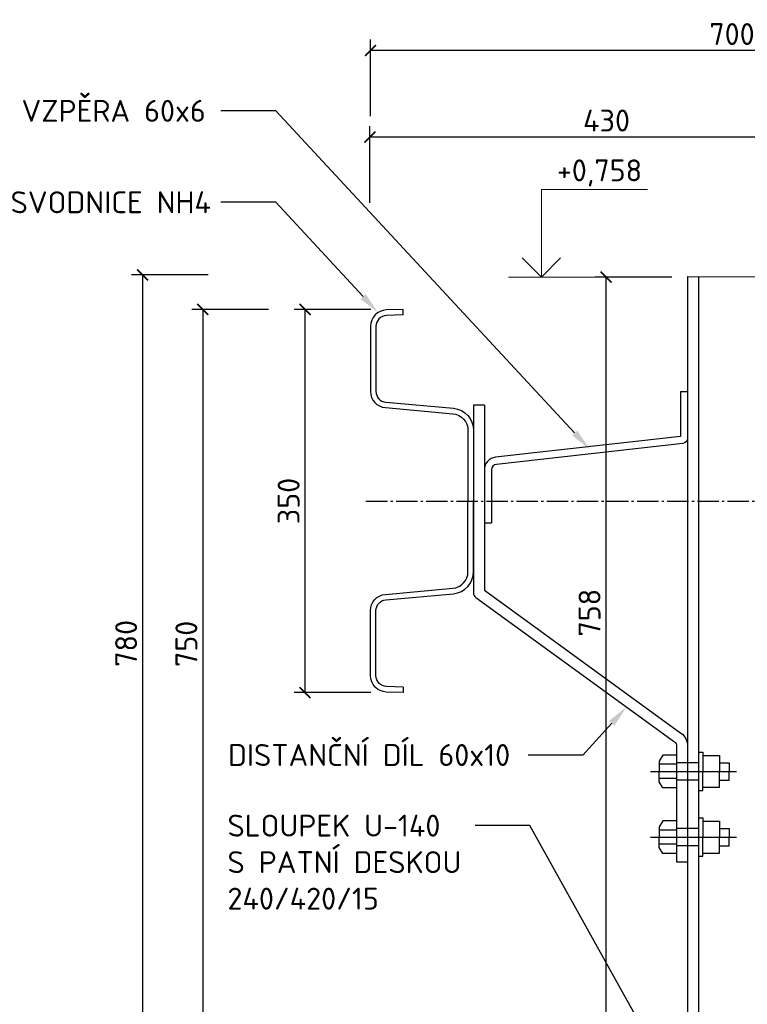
# Model space of a CAD drawing. Header units: millimetres. Extents: x -385852 to 238709, y -99680 to 201840.
# Tile 121 of 176: x 18542 to 19206, y -58884 to -57985. Entities that reach past the tile are written whole.
import ezdxf
from ezdxf import colors
from ezdxf.entities.mleader import LeaderData, LeaderLine
from ezdxf.enums import TextEntityAlignment as Align
from ezdxf.math import Vec2, Vec3

# ---------------------------------------------------------------- set-up
doc = ezdxf.new("R2010")
doc.units = ezdxf.units.MM
doc.linetypes.add('AM_DIN_G_W050', pattern=[13.75, 9.75, -1.5, 1, -1.5])
doc.layers.get('0').update_dxf_attribs({"color": 4})
doc.layers.get('Defpoints').update_dxf_attribs({"color": 8})
doc.layers.add('_____detaily', color=1, linetype='Continuous')
doc.layers.add('_____detaily @ 10', color=1, linetype='Continuous')
doc.styles.add('A99_kota', font='isocpeur.ttf', dxfattribs={"height": 2})
doc.styles.add('A99_popis', font='isocpeur.ttf')
doc.styles.get("Standard").update_dxf_attribs({"font": 'isocpeur.ttf', "height": 20})
doc.dimstyles.new('detaily_10', dxfattribs={"dimtxt": 20, "dimasz": 10, "dimexe": 10, "dimexo": 10, "dimgap": 5, "dimtad": 1, "dimdec": 0, "dimtxsty": 'Standard', "dimblk": 'ARCHTICK', "dimcen": 3, "dimazin": 0, "dimtfac": 1, "dimtdec": 0, "dimtmove": 0, "dimatfit": 0, "dimfxl": 0, "dimarcsym": 0})

# ---------------------------------------------------------------- blocks, each defined once
blk = doc.blocks.new('_ArchTick')
at = {"color": 0, "linetype": 'ByBlock', "const_width": 0.15}
blk.add_lwpolyline([(-0.5, -0.5), (0.5, 0.5)], dxfattribs=at)
blk = doc.blocks.new('*D267')
at = {"layer": '_____detaily', "color": 0, "linetype": 'Continuous', "lineweight": -2, "transparency": 16777216}
for p, q in [((18862.5, -58073), (18862.5, -58003)), ((19562.5, -58073), (19562.5, -58003)), ((19562.5, -58013), (18862.5, -58013))]:
    blk.add_line(p, q, dxfattribs=at)
at = {"layer": 'Defpoints', "color": 0, "linetype": 'Continuous', "lineweight": 5, "transparency": 16777216}
for p in [(18862.5, -58013), (18862.5, -58340.83), (19562.5, -58340.83)]:
    blk.add_point(p, dxfattribs=at)
at = {"layer": '_____detaily', "color": 0, "linetype": 'Continuous', "lineweight": -2, "transparency": 16777216, "xscale": 10, "yscale": 10, "zscale": 10, "rotation": 180}
blk.add_blockref('_ArchTick', (18862.5, -58013), dxfattribs=at)
at = {"layer": '_____detaily', "color": 0, "linetype": 'Continuous', "lineweight": -2, "transparency": 16777216, "xscale": 10, "yscale": 10, "zscale": 10}
blk.add_blockref('_ArchTick', (19562.5, -58013), dxfattribs=at)
at = {"layer": '_____detaily', "color": 0, "linetype": 'Continuous', "lineweight": 9, "transparency": 16777216, "insert": (19192.5, -57998), "char_height": 20, "attachment_point": 5}
blk.add_mtext('700', dxfattribs=at)
blk = doc.blocks.new('*D268')
at = {"layer": '_____detaily', "color": 0, "linetype": 'Continuous', "lineweight": -2, "transparency": 16777216}
for p, q in [((18714.5, -58218), (18644.5, -58218)), ((18654.5, -58218), (18654.5, -58998)), ((18714.5, -58998), (18644.5, -58998))]:
    blk.add_line(p, q, dxfattribs=at)
at = {"layer": 'Defpoints', "color": 0, "linetype": 'Continuous', "lineweight": 5, "transparency": 16777216}
for p in [(19131.5, -58218), (18654.5, -58998), (19131.5, -58998)]:
    blk.add_point(p, dxfattribs=at)
at = {"layer": '_____detaily', "color": 0, "linetype": 'Continuous', "lineweight": -2, "transparency": 16777216, "xscale": 10, "yscale": 10, "zscale": 10}
for p, rotation in [((18654.5, -58218), 90), ((18654.5, -58998), 270)]:
    blk.add_blockref('_ArchTick', p, dxfattribs=dict(at, rotation=rotation))
at = {"layer": '_____detaily', "color": 0, "linetype": 'Continuous', "lineweight": 5, "transparency": 16777216, "insert": (18639.5, -58554.5), "char_height": 20, "attachment_point": 5, "rotation": 90}
blk.add_mtext('780', dxfattribs=at)
blk = doc.blocks.new('*D269')
at = {"layer": '_____detaily', "color": 0, "linetype": 'Continuous', "lineweight": -2, "transparency": 16777216}
for p, q in [((18862.8, -58249.5), (18792.8, -58249.5)), ((18802.8, -58599.5), (18802.8, -58249.5)), ((18862.8, -58599.5), (18792.8, -58599.5))]:
    blk.add_line(p, q, dxfattribs=at)
at = {"layer": 'Defpoints', "color": 0, "linetype": 'Continuous', "lineweight": 5, "transparency": 16777216}
for p in [(18802.8, -58249.5), (18892.5, -58249.5), (18892, -58599.5)]:
    blk.add_point(p, dxfattribs=at)
at = {"layer": '_____detaily', "color": 0, "linetype": 'Continuous', "lineweight": -2, "transparency": 16777216, "xscale": 10, "yscale": 10, "zscale": 10}
for p, rotation in [((18802.8, -58249.5), 90), ((18802.8, -58599.5), 270)]:
    blk.add_blockref('_ArchTick', p, dxfattribs=dict(at, rotation=rotation))
at = {"layer": '_____detaily', "color": 0, "linetype": 'Continuous', "lineweight": 9, "transparency": 16777216, "insert": (18787.8, -58424.5), "char_height": 20, "attachment_point": 5, "rotation": 90}
blk.add_mtext('350', dxfattribs=at)
blk = doc.blocks.new('*D271')
at = {"layer": '_____detaily', "color": 0, "linetype": 'Continuous', "lineweight": -2, "transparency": 16777216}
for p, q in [((18862, -58152), (18862, -58082)), ((19292, -58152), (19292, -58082)), ((18862, -58092), (19292, -58092))]:
    blk.add_line(p, q, dxfattribs=at)
at = {"layer": 'Defpoints', "color": 0, "linetype": 'Continuous', "lineweight": 5, "transparency": 16777216}
for p in [(19292, -58092), (18862, -58279), (19292, -58279)]:
    blk.add_point(p, dxfattribs=at)
at = {"layer": '_____detaily', "color": 0, "linetype": 'Continuous', "lineweight": -2, "transparency": 16777216, "xscale": 10, "yscale": 10, "zscale": 10, "rotation": 180}
blk.add_blockref('_ArchTick', (18862, -58092), dxfattribs=at)
at = {"layer": '_____detaily', "color": 0, "linetype": 'Continuous', "lineweight": -2, "transparency": 16777216, "xscale": 10, "yscale": 10, "zscale": 10}
blk.add_blockref('_ArchTick', (19292, -58092), dxfattribs=at)
at = {"layer": '_____detaily', "color": 0, "linetype": 'Continuous', "lineweight": 5, "transparency": 16777216, "insert": (19078, -58077), "char_height": 20, "attachment_point": 5}
blk.add_mtext('430', dxfattribs=at)
blk = doc.blocks.new('*D276')
at = {"layer": '_____detaily', "color": 0, "linetype": 'Continuous', "lineweight": -2, "transparency": 16777216}
for p, q in [((18769.5, -58249.51), (18699.5, -58249.51)), ((18709.5, -58249.51), (18709.5, -58998)), ((18769.5, -58998), (18699.5, -58998))]:
    blk.add_line(p, q, dxfattribs=at)
at = {"layer": 'Defpoints', "color": 0, "linetype": 'Continuous', "lineweight": 5, "transparency": 16777216}
for p in [(18892.33, -58249.51), (18709.5, -58998), (18819, -58998)]:
    blk.add_point(p, dxfattribs=at)
at = {"layer": '_____detaily', "color": 0, "linetype": 'Continuous', "lineweight": -2, "transparency": 16777216, "xscale": 10, "yscale": 10, "zscale": 10}
for p, rotation in [((18709.5, -58249.51), 90), ((18709.5, -58998), 270)]:
    blk.add_blockref('_ArchTick', p, dxfattribs=dict(at, rotation=rotation))
at = {"layer": '_____detaily', "color": 0, "linetype": 'Continuous', "lineweight": 5, "transparency": 16777216, "insert": (18694.5, -58555), "char_height": 20, "attachment_point": 5, "rotation": 90}
blk.add_mtext('750', dxfattribs=at)
blk = doc.blocks.new('*D278')
at = {"layer": '_____detaily', "color": 0, "linetype": 'Continuous', "lineweight": -2, "transparency": 16777216}
for p, q in [((19137.5, -58220), (19067.5, -58220)), ((19077.5, -58220), (19077.5, -58978)), ((19137.5, -58978), (19067.5, -58978))]:
    blk.add_line(p, q, dxfattribs=at)
at = {"layer": 'Defpoints', "color": 0, "linetype": 'Continuous', "lineweight": 5, "transparency": 16777216}
for p in [(19292, -58220), (19077.5, -58978), (19957.5, -58978)]:
    blk.add_point(p, dxfattribs=at)
at = {"layer": '_____detaily', "color": 0, "linetype": 'Continuous', "lineweight": -2, "transparency": 16777216, "xscale": 10, "yscale": 10, "zscale": 10}
for p, rotation in [((19077.5, -58220), 90), ((19077.5, -58978), 270)]:
    blk.add_blockref('_ArchTick', p, dxfattribs=dict(at, rotation=rotation))
at = {"layer": '_____detaily', "color": 0, "linetype": 'Continuous', "transparency": 16777216, "insert": (19062.5, -58526.5), "char_height": 20, "attachment_point": 5, "rotation": 90}
blk.add_mtext('758', dxfattribs=at)
blk = doc.blocks.new('*U261')
at = {"color": 0, "linetype": 'ByBlock', "lineweight": -2}
blk.add_line((-3, 0), (7, 0), dxfattribs=at)
for points in [[(0, 0), (0, 8), (0, 8), (9.7, 8)], [(-1.75, 1.75), (0, 0), (1.75, 1.75)]]:
    blk.add_lwpolyline(points, dxfattribs=at)
at = {"color": 0, "linetype": 'ByBlock', "lineweight": -2, "style": 'A99_kota'}
for tag, p in [('VYSKA', (9.2, 10.75)), ('POPIS', (9.2, 7.5))]:
    blk.add_attdef(tag, text='', height=2, dxfattribs=at).set_placement(p, align=Align.TOP_RIGHT)

msp = doc.modelspace()

# ---------------------------------------------------------------- linework, layer by layer
at = {"layer": '_____detaily', "linetype": 'Continuous'}
for points in [[(19152, -58219.5), (19292, -58220)], [(19152, -58219.5), (19152, -58934.99522)], [(19162, -58219.5), (19162, -58934.59214)], [(19145.5, -58324.5), (19152, -58324.5)], [(18966.5, -58444.5), (18973, -58444.5)], [(19141.5, -58656.5), (19129.5, -58656.5), (19126, -58662), (19126, -58671.5)], [(19162, -58654), (19166, -58654), (19166, -58671.5)], [(19166, -58657), (19181, -58657), (19181, -58671.5)], [(19141.5, -58665), (19126, -58665)], [(19162, -58663.5), (19141.5, -58663.5)], [(19181, -58663.5), (19190, -58663.5), (19190, -58671.5)], [(19118, -58671.5), (19196.5, -58671.5)], [(19141.5, -58686.5), (19129.5, -58686.5), (19126, -58681), (19126, -58671.5)], [(19141.5, -58678), (19126, -58678)], [(19162, -58679.5), (19141.5, -58679.5)], [(19162, -58689), (19166, -58689), (19166, -58671.5)], [(19166, -58686), (19181, -58686), (19181, -58671.5)], [(19181, -58679.5), (19190, -58679.5), (19190, -58671.5)], [(19162, -58714), (19166, -58714), (19166, -58731.5)], [(19141.5, -58716.5), (19129.5, -58716.5), (19126, -58722), (19126, -58731.5)], [(19162, -58723.5), (19141.5, -58723.5)], [(19166, -58717), (19181, -58717), (19181, -58731.5)], [(19181, -58723.5), (19190, -58723.5), (19190, -58731.5)], [(19118, -58731.5), (19196.5, -58731.5)], [(19141.5, -58725), (19126, -58725)], [(19141.5, -58746.5), (19129.5, -58746.5), (19126, -58741), (19126, -58731.5)], [(19162, -58749), (19166, -58749), (19166, -58731.5)], [(19166, -58746), (19181, -58746), (19181, -58731.5)], [(19181, -58739.5), (19190, -58739.5), (19190, -58731.5)], [(19141.5, -58738), (19126, -58738)], [(19162, -58739.5), (19141.5, -58739.5)]]:
    msp.add_lwpolyline(points, dxfattribs=at)
at = {"layer": '_____detaily', "linetype": 'Continuous', "lineweight": 30}
for points in [[(18892.33352, -58249.50555), (18877.00028, -58250.01666, 0.404487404), (18862.5, -58265.00833), (18862.5, -58324.28784, 0.388193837), (18876.1571, -58339.2276), (18937.74591, -58344.76368, -0.389268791), (18951.5, -58359.98246), (18951.5, -58424.5)], [(18892.50009, -58254.50277), (18877.16685, -58255.01388, 0.404487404), (18867.5, -58265.00833), (18867.5, -58324.28784, 0.388193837), (18876.60473, -58334.24768), (18938.20238, -58339.78455, -0.389126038), (18956.5, -58360), (18956.5, -58424.5)], [(18892.33352, -58599.49445), (18877.00028, -58598.98334, -0.404487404), (18862.5, -58583.99167), (18862.5, -58524.71216, -0.388193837), (18876.1571, -58509.7724), (18937.74591, -58504.23632, 0.389268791), (18951.5, -58489.01754), (18951.5, -58424.5)], [(18892.50009, -58594.49723), (18877.16685, -58593.98612, -0.404487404), (18867.5, -58583.99167), (18867.5, -58524.71216, -0.388193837), (18876.60473, -58514.75232), (18938.20238, -58509.21545, 0.389126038), (18956.5, -58489), (18956.5, -58424.5)]]:
    msp.add_lwpolyline(points, format="xyb", dxfattribs=at)
for points in [[(18892.50009, -58254.50277), (18892.5, -58249.5)], [(18892.50009, -58594.49723), (18892.5, -58599.5)]]:
    msp.add_lwpolyline(points, dxfattribs=at)
at = {"layer": '_____detaily', "linetype": 'Continuous'}
for points in [[(19145.5, -58324.5), (19145.5, -58365.68581), (18976.72303, -58384.54357, 0.381986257), (18966.5, -58395.97245), (18966.5, -58444.5)], [(19152, -58324.5), (19152, -58367.02755, -0.381986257), (19147.5552, -58371.99663), (18977.4448, -58391.00337, 0.381986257), (18973, -58395.97245), (18973, -58444.5)], [(18966.5, -58337), (18966.5, -58337), (18956.5, -58337), (18956.5, -58508.45489, 0.239867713), (18958.55785, -58512.49762), (19139.94215, -58644.50238, -0.239867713), (19142, -58648.54511), (19142, -58754), (19152, -58754)], [(18966.5, -58337), (18966.5, -58505.90977), (19145.82646, -58636.4169, -0.239867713), (19152, -58648.54511), (19152, -58754)]]:
    msp.add_lwpolyline(points, format="xyb", dxfattribs=at)
at = {"layer": '_____detaily', "linetype": 'AM_DIN_G_W050', "ltscale": 2}
msp.add_lwpolyline([(18858.42122, -58424.5), (19422.5, -58424.5)], dxfattribs=at)

# ---------------------------------------------------------------- block references
at = {"layer": '_____detaily', "color": 5, "linetype": 'Continuous', "lineweight": 5, "xscale": 10, "yscale": 10, "zscale": 10}
msp.add_blockref('*U261', (19018.5, -58220), dxfattribs=at).add_auto_attribs({'VYSKA': '+0,758'})

# ---------------------------------------------------------------- dimensions: what is measured, and where the dimension line sits
at = {"layer": '_____detaily', "color": 5, "linetype": 'Continuous', "lineweight": 9}
dim = msp.add_linear_dim(base=(18862.5, -58013), p1=(19562.5, -58340.82884), p2=(18862.5, -58340.82884), dimstyle='detaily_10', dxfattribs=at)
dim.commit()
dim.dimension.update_dxf_attribs({"geometry": '*D267', "text_midpoint": (19192.5, -58013), "dimtype": 160})
at = {"layer": '_____detaily', "color": 5, "linetype": 'Continuous', "lineweight": 5}
dim = msp.add_linear_dim(base=(19292, -58092), p1=(18862, -58279), p2=(19292, -58279), dimstyle='detaily_10', dxfattribs=at)
dim.commit()
dim.dimension.update_dxf_attribs({"geometry": '*D271', "text_midpoint": (19078, -58092), "dimtype": 160})
dim = msp.add_linear_dim(base=(18654.5, -58998), p1=(19131.5, -58218), p2=(19131.5, -58998), angle=90, dimstyle='detaily_10', dxfattribs=at)
dim.commit()
dim.dimension.update_dxf_attribs({"geometry": '*D268', "text_midpoint": (18654.5, -58554.5), "dimtype": 160})
at = {"layer": '_____detaily', "linetype": 'Continuous'}
dim = msp.add_linear_dim(base=(19077.5, -58978), p1=(19292, -58220), p2=(19957.5, -58978), angle=90, dimstyle='detaily_10', dxfattribs=at)
dim.commit()
dim.dimension.update_dxf_attribs({"geometry": '*D278', "text_midpoint": (19077.5, -58526.5), "dimtype": 160})
at = {"layer": '_____detaily', "color": 5, "linetype": 'Continuous', "lineweight": 5}
dim = msp.add_linear_dim(base=(18709.5, -58998), p1=(18892.33352, -58249.50555), p2=(18819, -58998), angle=90, text='750', dimstyle='detaily_10', dxfattribs=at)
dim.commit()
dim.dimension.update_dxf_attribs({"geometry": '*D276', "text_midpoint": (18709.5, -58555), "dimtype": 160})
at = {"layer": '_____detaily', "color": 5, "linetype": 'Continuous', "lineweight": 9}
dim = msp.add_linear_dim(base=(18802.79848, -58249.5), p1=(18892, -58599.5), p2=(18892.5, -58249.5), angle=270, dimstyle='detaily_10', dxfattribs=at)
dim.commit()
dim.dimension.update_dxf_attribs({"geometry": '*D269', "text_midpoint": (18802.79848, -58424.5), "dimtype": 160})

# ---------------------------------------------------------------- leaders
at = {"layer": '_____detaily @ 10', "lineweight": 5}
ml = msp.add_multileader_mtext('Standard', dxfattribs=at)
ml.set_content('\\A1;{\\C256;VZPĚRA 60x6}', color=1, style='A99_popis')
ml.set_leader_properties(color=256, linetype='ByLayer', lineweight=-1)
ml.build(insert=Vec2(0, 0))
ml.multileader.update_dxf_attribs({"dogleg_length": 5, "arrow_head_size": 20, "scale": 10})
ctx = ml.context
ctx.base_point, ctx.scale, ctx.char_height, ctx.arrow_head_size, ctx.landing_gap_size, ctx.plane_origin = Vec3(18524, -58068.16667), 10, 20, 20, 20, Vec3(16993.94247, -59925.37083)
notes = []
notes.append((ctx, [(1, (1, 1, 0), (18776, -58068.16667), (-1, 0), 50, [(0, [(19062.5, -58377)], 0, [])])]))
ctx.mtext.insert, ctx.mtext.width, ctx.mtext.flow_direction = Vec3(18544, -58058.15909), 294.5588722, 5
ml = msp.add_multileader_mtext('Standard', dxfattribs=at)
ml.set_content('\\A1;{\\C256;SVODNICE NH4}', color=1, style='A99_popis')
ml.set_leader_properties(color=256, linetype='ByLayer', lineweight=-1)
ml.build(insert=Vec2(0, 0))
ml.multileader.update_dxf_attribs({"dogleg_length": 5, "arrow_head_size": 20, "scale": 10})
ctx = ml.context
ctx.base_point, ctx.scale, ctx.char_height, ctx.arrow_head_size, ctx.landing_gap_size, ctx.plane_origin = Vec3(18514, -58151.66667), 10, 20, 20, 20, Vec3(16993.94247, -60008.87083)
notes.append((ctx, [(1, (1, 1, 0), (18776, -58151.66667), (-1, 0), 50, [(0, [(18869.42092, -58252.36996)], 0, [])])]))
ctx.mtext.insert, ctx.mtext.width, ctx.mtext.flow_direction = Vec3(18534, -58141.65909), 294.5588722, 5
ml = msp.add_multileader_mtext('Standard', dxfattribs=at)
ml.set_content('\\A1;{\\C256;DISTANČNÍ DÍL 60x10}', color=1, style='A99_popis')
ml.set_leader_properties(color=256, linetype='ByLayer', lineweight=-1)
ml.build(insert=Vec2(0, 0))
ml.multileader.update_dxf_attribs({"dogleg_length": 5, "arrow_head_size": 20, "scale": 10})
ctx = ml.context
ctx.base_point, ctx.scale, ctx.char_height, ctx.arrow_head_size, ctx.landing_gap_size, ctx.plane_origin = Vec3(18712.5, -58656.5), 10, 20, 20, 20, Vec3(17165.44247, -60518.87083)
notes.append((ctx, [(1, (1, 1, 0), (19056.5, -58656.5), (-1, 0), 50, [(0, [(19096.16707, -58612.6445)], 0, [])])]))
ctx.mtext.insert, ctx.mtext.width, ctx.mtext.flow_direction = Vec3(18732.5, -58646.49242), 294.5588722, 5
ml = msp.add_multileader_mtext('Standard', dxfattribs=at)
ml.set_content('\\A1;{\\C256;SLOUPEK U-140\\PS PATNÍ DESKOU\\P240/420/15}', color=1, style='A99_popis')
ml.set_leader_properties(color=256, linetype='ByLayer', lineweight=-1)
ml.build(insert=Vec2(0, 0))
ml.multileader.update_dxf_attribs({"dogleg_length": 5, "arrow_head_size": 20, "scale": 10})
ctx = ml.context
ctx.base_point, ctx.scale, ctx.char_height, ctx.arrow_head_size, ctx.landing_gap_size, ctx.plane_origin = Vec3(18712, -58721), 10, 20, 20, 20, Vec3(17945.44247, -60597.87083)
notes.append((ctx, [(1, (1, 1, 0), (19008, -58721), (-1, 0), 50, [(0, [(19131, -58942)], 0, [])])]))
ctx.mtext.insert, ctx.mtext.width, ctx.mtext.flow_direction = Vec3(18732, -58711), 223.310603, 5
for ctx, leaders in notes:
    for number, flags, end, landing, length, lines in leaders:
        leader = LeaderData()
        leader.index, (leader.has_last_leader_line, leader.has_dogleg_vector, leader.attachment_direction) = number, flags
        leader.last_leader_point, leader.dogleg_vector, leader.dogleg_length = Vec3(end), Vec3(landing), length
        for number, points, colour, breaks in lines:
            line = LeaderLine()
            line.index, line.vertices, line.color, line.breaks = number, Vec3.list(points), colors.encode_raw_color(colour), breaks
            leader.lines.append(line)
        ctx.leaders.append(leader)

doc.saveas('drawing.dxf')
